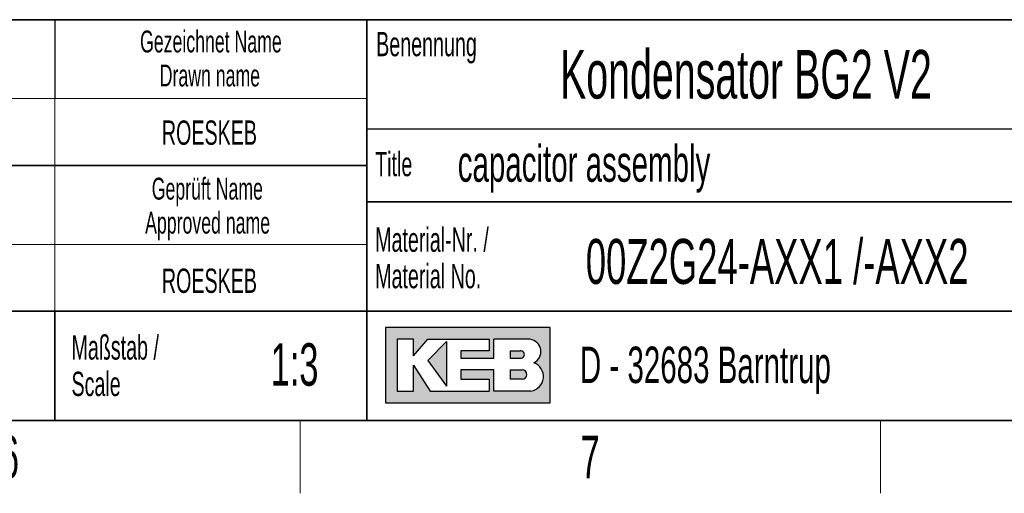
# Model space of a CAD drawing. Header units: millimetres. Extents: x 5 to 418, y 2 to 292.
# Tile 8 of 13: x 289 to 370, y 6 to 45. Entities that reach past the tile are written whole.
import ezdxf

# ---------------------------------------------------------------- set-up
doc = ezdxf.new("R2010")
doc.units = ezdxf.units.MM
doc.layers.add('SLD-0', color=7, linetype='Continuous')
doc.styles.add('SLDTEXTSTYLE0', font='TXT', dxfattribs={"width": 0.605})

# ---------------------------------------------------------------- blocks, each defined once
blk = doc.blocks.new('SW_NOTE_0_2')
at = {"layer": 'SLD-0', "color": 0, "char_height": 2, "attachment_point": 1, "style": 'SLDTEXTSTYLE0'}
for s, insert in [('Material-Nr. /', (0, 2.5781354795)), ('Material No.', (0, -0.4218645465))]:
    blk.add_mtext(s, dxfattribs=dict(at, insert=insert))
blk = doc.blocks.new('SW_NOTE_0_3')
at = {"layer": 'SLD-0', "color": 0, "char_height": 1.8, "attachment_point": 2, "style": 'SLDTEXTSTYLE0'}
for s, insert in [('Gezeichnet Name', (9.703125, 2.3203219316)), ('Drawn name', (9.6193750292, -0.4796779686))]:
    blk.add_mtext(s, dxfattribs=dict(at, insert=insert))
blk = doc.blocks.new('SW_NOTE_0_5')
at = {"layer": 'SLD-0', "color": 0, "char_height": 2, "attachment_point": 1, "style": 'SLDTEXTSTYLE0'}
for s, insert in [('Maßstab /', (0, 2.5781354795)), ('Scale', (0, -0.4218645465))]:
    blk.add_mtext(s, dxfattribs=dict(at, insert=insert))
blk = doc.blocks.new('SW_NOTE_0_12')
at = {"layer": 'SLD-0', "color": 0, "char_height": 1.8, "attachment_point": 2, "style": 'SLDTEXTSTYLE0'}
for s, insert in [('Geprüft Name', (7.621875, 2.3203219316)), ('Approved name', (7.6459372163, -0.4796779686))]:
    blk.add_mtext(s, dxfattribs=dict(at, insert=insert))

msp = doc.modelspace()

# ---------------------------------------------------------------- hatches: boundary and pattern name
at = {"linetype": 'Continuous'}
h = msp.add_hatch(color=7, dxfattribs=at)
h.paths.add_polyline_path([(319.519086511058, 13.45626988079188), (333.083981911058, 13.45626988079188), (333.083981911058, 19.65736492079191), (319.519086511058, 19.65736492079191)], flags=0)
edge = h.paths.add_edge_path(flags=0)
edge.add_arc((331.3188604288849, 15.61738520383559), 1.20464082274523, -81.72003226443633, 70.1709600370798, ccw=False)
edge.add_line((331.4923410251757, 14.42530131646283), (331.480008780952, 14.42519098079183))
edge.add_line((331.480008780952, 14.42519098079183), (328.4331606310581, 14.42519098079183))
edge.add_line((328.4331606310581, 14.42519098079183), (328.4331606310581, 16.16924896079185))
edge.add_line((328.4331606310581, 16.16924896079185), (325.7201815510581, 16.16924896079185))
edge.add_line((325.7201815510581, 16.16924896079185), (325.7201815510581, 15.39411208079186))
edge.add_line((325.7201815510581, 15.39411208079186), (328.0455921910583, 15.39411208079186))
edge.add_line((328.0455921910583, 15.39411208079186), (328.0455921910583, 14.42519098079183))
edge.add_line((328.0455921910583, 14.42519098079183), (323.2009866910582, 14.42519098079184))
edge.add_line((323.2009866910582, 14.42519098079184), (321.8444971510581, 16.55681740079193))
edge.add_line((321.8444971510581, 16.55681740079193), (321.8444971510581, 14.42519098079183))
edge.add_line((321.8444971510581, 14.42519098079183), (320.4880076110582, 14.42519098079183))
edge.add_line((320.4880076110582, 14.42519098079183), (320.4880076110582, 18.68844382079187))
edge.add_line((320.4880076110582, 18.68844382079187), (321.8444971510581, 18.68844382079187))
edge.add_line((321.8444971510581, 18.68844382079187), (321.8444971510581, 17.33195428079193))
edge.add_line((321.8444971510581, 17.33195428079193), (323.0072024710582, 18.68844382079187))
edge.add_line((323.0072024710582, 18.68844382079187), (328.0455921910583, 18.68844382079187))
edge.add_line((328.0455921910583, 18.68844382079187), (328.0455921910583, 17.71952272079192))
edge.add_line((328.0455921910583, 17.71952272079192), (325.7201815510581, 17.71952272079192))
edge.add_line((325.7201815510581, 17.71952272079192), (325.7201815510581, 17.13817006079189))
edge.add_line((325.7201815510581, 17.13817006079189), (328.4331606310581, 17.13817006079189))
edge.add_line((328.4331606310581, 17.13817006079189), (328.4331606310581, 18.68844382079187))
edge.add_line((328.4331606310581, 18.68844382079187), (331.4242487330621, 18.68844382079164))
edge.add_line((331.4242487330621, 18.68844382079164), (331.4256482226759, 18.68844382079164))
edge.add_line((331.4256482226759, 18.68844382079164), (331.4259454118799, 18.68845828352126))
edge.add_arc((331.2860949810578, 17.67430640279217), 1.023749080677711, -64.45894120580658, 82.14849338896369, ccw=False)
msp.add_hatch(color=7, dxfattribs=at).paths.add_polyline_path([(324.5574762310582, 14.81275942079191), (324.557476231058, 18.49465960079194), (323.0072024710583, 16.94438584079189)], flags=0)
h = msp.add_hatch(color=7, dxfattribs=at)
edge = h.paths.add_edge_path(flags=0)
edge.add_line((329.7896501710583, 17.13817006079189), (330.6013652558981, 17.13817006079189))
edge.add_arc((330.6568434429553, 17.42884639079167), 0.2959232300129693, 259.1945394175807, 460.8054605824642)
edge.add_line((330.6013652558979, 17.71952272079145), (329.7896501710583, 17.71952272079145))
edge.add_line((329.7896501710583, 17.71952272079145), (329.7896501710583, 17.13817006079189))
h = msp.add_hatch(color=7, dxfattribs=at)
edge = h.paths.add_edge_path(flags=0)
edge.add_line((329.7896501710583, 15.39411208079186), (330.7588584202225, 15.39411208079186))
edge.add_arc((330.7588584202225, 15.78168052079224), 0.3875684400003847, 270.0000000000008, 450.0000000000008)
edge.add_line((330.7588584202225, 16.16924896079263), (330.7386620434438, 16.16924896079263))
edge.add_line((330.7386620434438, 16.16924896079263), (329.7896501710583, 16.16924896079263))
edge.add_line((329.7896501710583, 16.16924896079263), (329.7896501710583, 15.39411208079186))

# ---------------------------------------------------------------- linework, layer by layer
at = {"layer": 'SLD-0', "lineweight": 35}
for p, q in [((318, 45), (266.3304509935, 45)), ((318, 45), (318, 12)), ((318, 45), (318, 40.1053465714)), ((318, 45), (408, 45)), ((318, 45), (318, 12)), ((266.3304509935, 33), (318, 33)), ((408, 30), (318, 30)), ((266.3304509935, 21), (318, 21)), ((292.3304509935, 21), (292.3304509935, 12)), ((318, 21), (390, 21)), ((26, 12), (408, 12)), ((266.3304509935, 12), (318, 12)), ((408, 12), (318, 12))]:
    msp.add_line(p, q, dxfattribs=at)
at = {"layer": 'SLD-0'}
for p, q in [((292.3304509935, 45), (292.3304509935, 38.5)), ((318, 36), (408, 36)), ((331.4242487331, 18.6884438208), (331.4256482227, 18.6884438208)), ((331.4256482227, 18.6884438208), (331.4259454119, 18.6884582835)), ((331.480008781, 14.4251909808), (331.4923410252, 14.4253013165))]:
    msp.add_line(p, q, dxfattribs=at)
at = {"layer": 'SLD-0', "lineweight": 18}
for p, q in [((266.3304509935, 38.5), (318, 38.5)), ((292.3304509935, 38.5), (292.3304509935, 33)), ((292.3304509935, 33), (292.3304509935, 26.5)), ((266.3304509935, 26.5), (318, 26.5)), ((292.3304509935, 26.5), (292.3304509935, 21)), ((312.5, 6), (312.5, 12)), ((360.25, 6), (360.25, 12))]:
    msp.add_line(p, q, dxfattribs=at)
at = {"layer": 'SLD-0', "linetype": 'Continuous'}
for p, q in [((333.0839819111, 19.6573649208), (319.5190865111, 19.6573649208)), ((319.5190865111, 19.6573649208), (319.5190865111, 13.4562698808)), ((333.0839819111, 13.4562698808), (333.0839819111, 19.6573649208)), ((321.8444971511, 18.6884438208), (320.4880076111, 18.6884438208)), ((320.4880076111, 18.6884438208), (320.4880076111, 14.4251909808)), ((321.8444971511, 17.3319542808), (323.0072024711, 18.6884438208)), ((321.8444971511, 17.3319542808), (321.8444971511, 18.6884438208)), ((323.0072024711, 18.6884438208), (328.0455921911, 18.6884438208)), ((328.0455921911, 18.6884438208), (328.0455921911, 17.7195227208)), ((331.4242487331, 18.6884438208), (328.4331606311, 18.6884438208)), ((328.4331606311, 17.1381700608), (328.4331606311, 18.6884438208)), ((331.4242487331, 18.6884438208), (331.4256482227, 18.6884438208)), ((331.4256482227, 18.6884438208), (331.4259454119, 18.6884582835)), ((324.5574762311, 18.4946596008), (323.0072024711, 16.9443858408)), ((324.5574762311, 18.4946596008), (324.5574762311, 14.8127594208)), ((325.7201815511, 17.7195227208), (325.7201815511, 17.1381700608)), ((328.0455921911, 17.7195227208), (325.7201815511, 17.7195227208)), ((325.7201815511, 17.1381700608), (328.4331606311, 17.1381700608)), ((329.7896501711, 17.7195227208), (330.6013652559, 17.7195227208)), ((329.7896501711, 17.7195227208), (329.7896501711, 17.1381700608)), ((329.7896501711, 17.1381700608), (330.6013652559, 17.1381700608)), ((321.8444971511, 14.4251909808), (321.8444971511, 16.5568174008)), ((321.8444971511, 16.5568174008), (323.2009866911, 14.4251909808)), ((323.0072024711, 16.9443858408), (324.5574762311, 14.8127594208)), ((325.7201815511, 16.1692489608), (325.7201815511, 15.3941120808)), ((328.4331606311, 16.1692489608), (325.7201815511, 16.1692489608)), ((325.7201815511, 15.3941120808), (328.0455921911, 15.3941120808)), ((328.0455921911, 15.3941120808), (328.0455921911, 14.4251909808)), ((328.4331606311, 14.4251909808), (328.4331606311, 16.1692489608)), ((329.7896501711, 16.1692489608), (330.7588584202, 16.1692489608)), ((329.7896501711, 16.1692489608), (329.7896501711, 15.3941120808)), ((330.7588584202, 15.3941120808), (329.7896501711, 15.3941120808)), ((330.7386620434, 16.1692489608), (330.7588584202, 16.1692489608)), ((320.4880076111, 14.4251909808), (321.8444971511, 14.4251909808)), ((323.2009866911, 14.4251909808), (328.0455921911, 14.4251909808)), ((331.480008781, 14.4251909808), (328.4331606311, 14.4251909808)), ((331.480008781, 14.4251909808), (331.4923410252, 14.4253013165)), ((319.5190865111, 13.4562698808), (333.0839819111, 13.4562698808))]:
    msp.add_line(p, q, dxfattribs=at)
for centre, radius, start, end in [((331.2860949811, 17.6743064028), 1.023749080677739, 295.5410587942, 82.148493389), ((330.656843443, 17.4288463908), 0.2959232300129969, 259.1945394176, 100.8054605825), ((331.3188604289, 15.6173852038), 1.204640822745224, 278.2799677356, 70.1709600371), ((330.7588584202, 15.7816805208), 0.3875684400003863, 270, 90)]:
    msp.add_arc(centre, radius, start, end, dxfattribs=at)

# ---------------------------------------------------------------- block references
at = {"layer": 'SLD-0'}
for name, p in [('SW_NOTE_0_3', (295.4677184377, 41.7836206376)), ('SW_NOTE_0_12', (297.2543189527, 29.6648036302)), ('SW_NOTE_0_2', (318.6797653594, 25.3096913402)), ('SW_NOTE_0_5', (293.7028556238, 16.4334590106))]:
    msp.add_blockref(name, p, dxfattribs=at)

# ---------------------------------------------------------------- texts
at = {"layer": 'SLD-0', "style": 'SLDTEXTSTYLE0'}
for s, insert, char_height, attachment_point in [('Benennung', (318.7636716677, 43.9908879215), 2, 1), ('Kondensator BG2 V2', (333.8826865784, 42.5045192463), 4, 1), ('ROESKEB', (305.0493497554, 36.6989570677), 2, 2), ('capacitor assembly', (325.4718701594, 34.6564983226), 3, 1), ('Title', (318.6797653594, 34.1107265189), 2, 1), ('ROESKEB', (305.0493497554, 24.5048723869), 2, 2), ('1:3', (312.0485231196, 18.3609001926), 3.5, 2), ('D - 32683 Barntrup', (335.5202035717, 18.0786992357), 3, 1), ('6', (288.6027123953, 10.7429955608), 3.5, 2), ('7', (336.3527123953, 10.7429955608), 3.5, 2)]:
    msp.add_mtext(s, dxfattribs=dict(at, insert=insert, char_height=char_height, attachment_point=attachment_point))
at = {"layer": 'SLD-0', "color": 7, "insert": (336.0033054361, 26.9462525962), "char_height": 3.7041666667, "attachment_point": 1, "style": 'SLDTEXTSTYLE0'}
msp.add_mtext('00Z2G24-AXX1 /-AXX2', dxfattribs=at)

doc.saveas('drawing.dxf')
